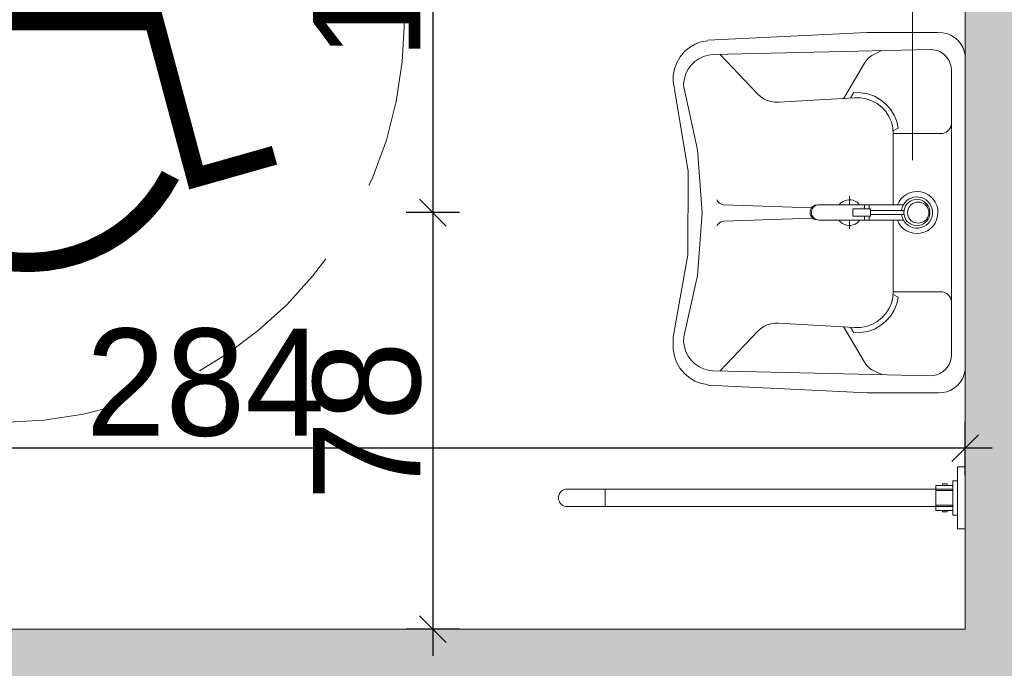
# Model space of a CAD drawing. Header units: millimetres. Extents: x 1962 to 3194, y -795 to -219.
# Tile 119 of 256: x 2519.79 to 2521.63, y -570.47 to -569.26. Entities that reach past the tile are written whole.
import ezdxf

# ---------------------------------------------------------------- set-up
doc = ezdxf.new("R2010")
doc.units = ezdxf.units.MM
doc.linetypes.add('HIDDEN', pattern=[9.525, 6.35, -3.175])
doc.layers.get('0').update_dxf_attribs({"lineweight": 5})
doc.layers.get('Defpoints').update_dxf_attribs({"lineweight": 9})
for name, color, linetype, lineweight in [('A_hatch nawierzchnia', 253, 'Continuous', 9), ('A_obiekty kontenery', 152, 'Continuous', 9), ('A_wymiary detale', 82, 'Continuous', 9), ('A_wyposażenie armatura sanitarna', 132, 'Continuous', 9), ('A_wyposażenie kanalizacja', 32, 'Continuous', 9)]:
    doc.layers.add(name, color=color, linetype=linetype, lineweight=lineweight)
doc.styles.add('wymiary pzt', font='txt')
doc.dimstyles.new('wymiary detale', dxfattribs={"dimtxt": 0.2, "dimasz": 0.05, "dimexe": 0.05, "dimexo": 0, "dimgap": 0.02, "dimtad": 1, "dimdec": 0, "dimlfac": 100, "dimzin": 0, "dimtxsty": 'wymiary pzt', "dimblk": 'OBLIQUE', "dimcen": 0.1, "dimdle": 0.05, "dimadec": 1, "dimazin": 0, "dimtfac": 1, "dimtmove": 0, "dimatfit": 3, "dimfxl": 0, "dimarcsym": 0})

# ---------------------------------------------------------------- blocks, each defined once
blk = doc.blocks.new('zw$61F7')
at = {"layer": 'A_wyposażenie armatura sanitarna'}
for p, q in [((-0.2858, 0), (-0.2937, -0.0002)), ((-0.2858, 0), (0.2858, 0)), ((0.2858, 0), (0.2937, -0.0002)), ((-0.322, -0.0138), (-0.3272, -0.0199)), ((-0.3159, -0.0086), (-0.322, -0.0138)), ((-0.309, -0.0046), (-0.3159, -0.0086)), ((-0.3016, -0.0017), (-0.309, -0.0046)), ((-0.2937, -0.0002), (-0.3016, -0.0017)), ((0.2937, -0.0002), (0.3016, -0.0017)), ((0.3016, -0.0017), (0.309, -0.0046)), ((0.309, -0.0046), (0.3159, -0.0086)), ((0.3159, -0.0086), (0.322, -0.0138)), ((0.322, -0.0138), (0.3272, -0.0199)), ((-0.3343, -0.0343), (-0.336, -0.0422)), ((-0.3314, -0.0268), (-0.3343, -0.0343)), ((-0.3272, -0.0199), (-0.3314, -0.0268)), ((-0.2936, -0.0374), (-0.289, -0.0334)), ((-0.289, -0.0334), (-0.2838, -0.0302)), ((-0.2838, -0.0302), (-0.2781, -0.0278)), ((-0.2781, -0.0278), (-0.2722, -0.0263)), ((-0.2722, -0.0263), (-0.2661, -0.0259)), ((-0.2661, -0.0259), (-0.2661, -0.0259)), ((0.2661, -0.0259), (-0.2661, -0.0259)), ((-0.1669, -0.0259), (-0.1635, -0.0262)), ((-0.1635, -0.0262), (-0.1603, -0.027)), ((-0.1603, -0.027), (-0.1573, -0.0285)), ((-0.1573, -0.0285), (-0.1545, -0.0304)), ((-0.1545, -0.0304), (-0.1522, -0.0328)), ((-0.1522, -0.0328), (-0.1503, -0.0356)), ((-0.1503, -0.0356), (-0.1488, -0.0387)), ((0.1488, -0.0387), (0.1503, -0.0356)), ((0.1503, -0.0356), (0.1522, -0.0328)), ((0.1522, -0.0328), (0.1545, -0.0304)), ((0.1545, -0.0304), (0.1573, -0.0285)), ((0.1573, -0.0285), (0.1603, -0.027)), ((0.1603, -0.027), (0.1635, -0.0262)), ((0.1635, -0.0262), (0.1669, -0.0259)), ((0.2661, -0.0259), (0.2722, -0.0263)), ((0.2722, -0.0263), (0.2781, -0.0278)), ((0.2781, -0.0278), (0.2838, -0.0302)), ((0.2838, -0.0302), (0.289, -0.0334)), ((0.289, -0.0334), (0.2936, -0.0374)), ((0.3272, -0.0199), (0.3314, -0.0268)), ((0.3314, -0.0268), (0.3343, -0.0343)), ((0.3343, -0.0343), (0.336, -0.0422)), ((-0.336, -0.0422), (-0.3364, -0.0503)), ((-0.3364, -0.0503), (-0.3364, -0.183)), ((-0.3364, -0.0503), (-0.3364, -0.0503)), ((-0.3042, -0.0591), (-0.3029, -0.0531)), ((-0.3029, -0.0531), (-0.3006, -0.0474)), ((-0.3006, -0.0474), (-0.2975, -0.0421)), ((-0.2975, -0.0421), (-0.2936, -0.0374)), ((-0.1488, -0.0387), (-0.148, -0.0419)), ((-0.148, -0.0419), (-0.1477, -0.0453)), ((-0.1477, -0.1342), (-0.1477, -0.0453)), ((-0.0195, -0.0562), (-0.0133, -0.0533)), ((-0.0133, -0.0533), (-0.0068, -0.0515)), ((-0.0068, -0.0515), (0, -0.0509)), ((0, -0.0509), (0.0068, -0.0514)), ((0.0068, -0.0514), (0.0133, -0.0531)), ((0.0133, -0.0531), (0.0195, -0.0559)), ((0.1477, -0.0453), (0.148, -0.0419)), ((0.1477, -0.1342), (0.1477, -0.0453)), ((0.148, -0.0419), (0.1488, -0.0387)), ((0.2936, -0.0374), (0.2975, -0.0421)), ((0.2975, -0.0421), (0.3006, -0.0474)), ((0.3006, -0.0474), (0.3029, -0.0531)), ((0.3029, -0.0531), (0.3042, -0.0591)), ((0.336, -0.0422), (0.3364, -0.0503)), ((0.3364, -0.0503), (0.3364, -0.183)), ((0.3364, -0.0503), (0.3364, -0.0503)), ((-0.3045, -0.0652), (-0.3042, -0.0591)), ((-0.3045, -0.0652), (-0.2956, -0.4703)), ((-0.0366, -0.0766), (-0.0337, -0.0705)), ((-0.0337, -0.0705), (-0.0298, -0.0649)), ((-0.0298, -0.0649), (-0.025, -0.0601)), ((-0.026, -0.0775), (-0.0235, -0.0732)), ((-0.025, -0.0601), (-0.0195, -0.0562)), ((-0.0235, -0.0732), (-0.0203, -0.0694)), ((-0.0203, -0.0694), (-0.0164, -0.0662)), ((-0.0186, -0.0745), (-0.0156, -0.0715)), ((-0.0164, -0.0662), (-0.0121, -0.0637)), ((-0.0156, -0.0715), (-0.0121, -0.069)), ((-0.015, -0.075), (-0.0126, -0.0725)), ((-0.0126, -0.0725), (-0.0098, -0.0705)), ((-0.0121, -0.0637), (-0.0074, -0.062)), ((-0.0121, -0.069), (-0.0082, -0.0672)), ((-0.0098, -0.0705), (-0.0067, -0.0691)), ((-0.0082, -0.0672), (-0.004, -0.0661)), ((-0.0074, -0.062), (-0.0025, -0.0611)), ((-0.0067, -0.0691), (-0.0034, -0.0682)), ((-0.004, -0.0661), (0.0003, -0.0658)), ((-0.0034, -0.0682), (0, -0.0679)), ((-0.0025, -0.0611), (0.0025, -0.061)), ((0, -0.0679), (0.0034, -0.0682)), ((0.0003, -0.0658), (0.0045, -0.0661)), ((0.0025, -0.061), (0.0074, -0.0618)), ((0.0034, -0.0682), (0.0067, -0.0691)), ((0.0045, -0.0661), (0.0087, -0.0672)), ((0.0067, -0.0691), (0.0098, -0.0705)), ((0.0074, -0.0618), (0.0121, -0.0635)), ((0.0087, -0.0672), (0.0126, -0.069)), ((0.0098, -0.0705), (0.0126, -0.0725)), ((0.0121, -0.0635), (0.0165, -0.0659)), ((0.0126, -0.069), (0.0161, -0.0715)), ((0.0126, -0.0725), (0.015, -0.075)), ((0.0161, -0.0715), (0.0192, -0.0745)), ((0.0165, -0.0659), (0.0204, -0.069)), ((0.0195, -0.0559), (0.0251, -0.0597)), ((0.0204, -0.069), (0.0237, -0.0727)), ((0.0237, -0.0727), (0.0263, -0.077)), ((0.0251, -0.0597), (0.03, -0.0645)), ((0.03, -0.0645), (0.034, -0.07)), ((0.034, -0.07), (0.0369, -0.0761)), ((0.3046, -0.0652), (0.2956, -0.4703)), ((0.3042, -0.0591), (0.3045, -0.0652)), ((0.3045, -0.0652), (0.3045, -0.0652)), ((-0.039, -0.0899), (-0.0384, -0.0832)), ((-0.0384, -0.0967), (-0.039, -0.0899)), ((-0.0384, -0.0832), (-0.0366, -0.0766)), ((-0.0288, -0.0921), (-0.0287, -0.0871)), ((-0.0287, -0.0871), (-0.0278, -0.0822)), ((-0.0278, -0.0822), (-0.026, -0.0775)), ((-0.0244, -0.0901), (-0.024, -0.0859)), ((-0.024, -0.0943), (-0.0244, -0.0901)), ((-0.024, -0.0859), (-0.0229, -0.0818)), ((-0.0229, -0.0818), (-0.0211, -0.0779)), ((-0.0211, -0.0779), (-0.0186, -0.0745)), ((-0.0196, -0.0878), (-0.0193, -0.0843)), ((-0.0193, -0.0912), (-0.0196, -0.0878)), ((-0.0193, -0.0843), (-0.0184, -0.081)), ((-0.0184, -0.0946), (-0.0193, -0.0912)), ((-0.0184, -0.081), (-0.017, -0.0778)), ((-0.017, -0.0778), (-0.015, -0.075)), ((0.015, -0.075), (0.017, -0.0778)), ((0.017, -0.0778), (0.0184, -0.081)), ((0.0184, -0.081), (0.0193, -0.0843)), ((0.0193, -0.0912), (0.0184, -0.0946)), ((0.0192, -0.0745), (0.0216, -0.0779)), ((0.0193, -0.0843), (0.0196, -0.0878)), ((0.0196, -0.0878), (0.0193, -0.0912)), ((0.0216, -0.0779), (0.0234, -0.0818)), ((0.0234, -0.0818), (0.0246, -0.0859)), ((0.0246, -0.0859), (0.0249, -0.0901)), ((0.0249, -0.0901), (0.0246, -0.0943)), ((0.0263, -0.077), (0.0282, -0.0816)), ((0.0282, -0.0816), (0.0292, -0.0865)), ((0.0294, -0.0915), (0.0287, -0.0964)), ((0.0292, -0.0865), (0.0294, -0.0915)), ((0.0369, -0.0761), (0.0388, -0.0826)), ((0.0388, -0.0826), (0.0395, -0.0894)), ((0.0395, -0.0894), (0.039, -0.0962)), ((-0.0367, -0.1033), (-0.0384, -0.0967)), ((-0.0339, -0.1094), (-0.0367, -0.1033)), ((-0.0301, -0.1151), (-0.0339, -0.1094)), ((-0.0281, -0.097), (-0.0288, -0.0921)), ((-0.0265, -0.1017), (-0.0281, -0.097)), ((-0.0241, -0.1061), (-0.0265, -0.1017)), ((-0.021, -0.1101), (-0.0241, -0.1061)), ((-0.0229, -0.0984), (-0.024, -0.0943)), ((-0.0211, -0.1023), (-0.0229, -0.0984)), ((-0.0186, -0.1058), (-0.0211, -0.1023)), ((-0.0173, -0.1134), (-0.021, -0.1101)), ((-0.0156, -0.1088), (-0.0186, -0.1058)), ((-0.017, -0.0977), (-0.0184, -0.0946)), ((-0.015, -0.1006), (-0.017, -0.0977)), ((-0.0121, -0.1112), (-0.0156, -0.1088)), ((-0.0126, -0.103), (-0.015, -0.1006)), ((-0.0098, -0.105), (-0.0126, -0.103)), ((-0.0067, -0.1065), (-0.0098, -0.105)), ((-0.0034, -0.1074), (-0.0067, -0.1065)), ((0, -0.1077), (-0.0034, -0.1074)), ((0.0034, -0.1074), (0, -0.1077)), ((0.0067, -0.1065), (0.0034, -0.1074)), ((0.0098, -0.105), (0.0067, -0.1065)), ((0.0126, -0.103), (0.0098, -0.105)), ((0.015, -0.1006), (0.0126, -0.103)), ((0.0161, -0.1088), (0.0126, -0.1112)), ((0.017, -0.0977), (0.015, -0.1006)), ((0.0192, -0.1058), (0.0161, -0.1088)), ((0.0184, -0.0946), (0.017, -0.0977)), ((0.0219, -0.1096), (0.0183, -0.113)), ((0.0216, -0.1023), (0.0192, -0.1058)), ((0.0234, -0.0984), (0.0216, -0.1023)), ((0.0249, -0.1056), (0.0219, -0.1096)), ((0.0246, -0.0943), (0.0234, -0.0984)), ((0.0272, -0.1012), (0.0249, -0.1056)), ((0.0287, -0.0964), (0.0272, -0.1012)), ((0.0347, -0.109), (0.0309, -0.1146)), ((0.0374, -0.1028), (0.0347, -0.109)), ((0.039, -0.0962), (0.0374, -0.1028)), ((-0.1822, -0.1328), (-0.1703, -0.1279)), ((-0.1703, -0.1279), (-0.1577, -0.1251)), ((-0.1577, -0.1251), (-0.1529, -0.1344)), ((-0.0253, -0.1199), (-0.0301, -0.1151)), ((-0.0198, -0.1239), (-0.0253, -0.1199)), ((-0.0137, -0.1268), (-0.0198, -0.1239)), ((-0.0131, -0.1161), (-0.0173, -0.1134)), ((-0.0138, -0.1157), (-0.0138, -0.2725)), ((-0.0085, -0.1179), (-0.0131, -0.1161)), ((-0.0082, -0.113), (-0.0121, -0.1112)), ((-0.0036, -0.119), (-0.0085, -0.1179)), ((-0.004, -0.1141), (-0.0082, -0.113)), ((0.0003, -0.1145), (-0.004, -0.1141)), ((-0.0036, -0.1145), (-0.0036, -0.1769)), ((0.0045, -0.1141), (0.0003, -0.1145)), ((0.0041, -0.1145), (0.0041, -0.1769)), ((0.0087, -0.113), (0.0045, -0.1141)), ((0.0095, -0.1178), (0.0047, -0.1189)), ((0.0047, -0.1189), (0.0047, -0.1189)), ((0.0126, -0.1112), (0.0087, -0.113)), ((0.0141, -0.1158), (0.0095, -0.1178)), ((0.0183, -0.113), (0.0141, -0.1158)), ((0.0147, -0.1155), (0.0147, -0.273)), ((0.0208, -0.1236), (0.0147, -0.1266)), ((0.0147, -0.1266), (0.0147, -0.1266)), ((0.0262, -0.1196), (0.0208, -0.1236)), ((0.0309, -0.1146), (0.0262, -0.1196)), ((0.1578, -0.1251), (0.1529, -0.1344)), ((0.1578, -0.1251), (0.1703, -0.1279)), ((0.1703, -0.1279), (0.1822, -0.1328)), ((-0.2028, -0.1482), (-0.1931, -0.1396)), ((-0.1931, -0.1396), (-0.1822, -0.1328)), ((-0.1885, -0.1483), (-0.1793, -0.1423)), ((-0.1793, -0.1423), (-0.1693, -0.1378)), ((-0.1693, -0.1378), (-0.1586, -0.1351)), ((-0.1586, -0.1351), (-0.1477, -0.1342)), ((-0.1477, -0.1342), (-0.0138, -0.1342)), ((0.1477, -0.1342), (0.014, -0.1342)), ((0.1477, -0.1342), (0.1586, -0.1351)), ((0.1586, -0.1351), (0.1693, -0.1378)), ((0.1693, -0.1378), (0.1793, -0.1423)), ((0.1793, -0.1423), (0.1886, -0.1483)), ((0.1822, -0.1328), (0.1931, -0.1396)), ((0.1931, -0.1396), (0.2028, -0.1482)), ((-0.2936, -0.1742), (-0.3025, -0.1555)), ((-0.2173, -0.1696), (-0.2109, -0.1583)), ((-0.2109, -0.1583), (-0.2028, -0.1482)), ((-0.2088, -0.1743), (-0.2035, -0.1645)), ((-0.2035, -0.1645), (-0.1967, -0.1558)), ((-0.1967, -0.1558), (-0.1885, -0.1483)), ((0.1886, -0.1483), (0.1967, -0.1558)), ((0.1967, -0.1558), (0.2035, -0.1645)), ((0.2028, -0.1482), (0.2109, -0.1583)), ((0.2035, -0.1645), (0.2088, -0.1743)), ((0.2109, -0.1583), (0.2173, -0.1696)), ((0.2936, -0.1742), (0.3025, -0.1555)), ((-0.3219, -0.4802), (-0.3364, -0.183)), ((-0.2895, -0.1796), (-0.2936, -0.1742)), ((-0.2847, -0.1842), (-0.2895, -0.1796)), ((-0.224, -0.1947), (-0.2217, -0.1819)), ((-0.2217, -0.1819), (-0.2173, -0.1696)), ((-0.2125, -0.1847), (-0.2088, -0.1743)), ((-0.0064, -0.1796), (-0.0142, -0.1796)), ((-0.0064, -0.1769), (-0.0064, -0.2098)), ((0.0073, -0.1769), (-0.0064, -0.1769)), ((0.0073, -0.2098), (0.0073, -0.1769)), ((0.0073, -0.1796), (0.0147, -0.1796)), ((0.2088, -0.1743), (0.2125, -0.1847)), ((0.2173, -0.1696), (0.2217, -0.1819)), ((0.2217, -0.1819), (0.224, -0.1947)), ((0.2847, -0.1842), (0.2896, -0.1796)), ((0.2896, -0.1796), (0.2936, -0.1742)), ((0.3364, -0.183), (0.3219, -0.4802)), ((-0.2792, -0.1881), (-0.2847, -0.1842)), ((-0.2127, -0.2275), (-0.2792, -0.1881)), ((-0.2242, -0.2078), (-0.224, -0.1947)), ((-0.2146, -0.2068), (-0.2145, -0.1957)), ((-0.2145, -0.1957), (-0.2125, -0.1847)), ((-0.0215, -0.2056), (-0.0194, -0.2021)), ((-0.0194, -0.2021), (-0.0167, -0.199)), ((-0.0167, -0.199), (-0.0135, -0.1965)), ((-0.0064, -0.1881), (-0.0142, -0.1881)), ((0.0073, -0.1881), (0.0147, -0.1881)), ((0.014, -0.1971), (0.0166, -0.1989)), ((0.0166, -0.1989), (0.0193, -0.202)), ((0.0193, -0.202), (0.0214, -0.2055)), ((0.2125, -0.1847), (0.2145, -0.1957)), ((0.2127, -0.2275), (0.2792, -0.1881)), ((0.2145, -0.1957), (0.2146, -0.2068)), ((0.224, -0.1947), (0.2242, -0.2078)), ((0.2792, -0.1881), (0.2847, -0.1842)), ((-0.2242, -0.2078), (-0.2141, -0.2142)), ((-0.2065, -0.3485), (-0.2146, -0.2068)), ((-0.0305, -0.2163), (-0.0138, -0.2163)), ((-0.024, -0.2174), (-0.0238, -0.2133)), ((-0.0235, -0.2214), (-0.024, -0.2174)), ((-0.0238, -0.2133), (-0.023, -0.2093)), ((-0.023, -0.2093), (-0.0215, -0.2056)), ((-0.0064, -0.2098), (0.0073, -0.2098)), ((0.014, -0.2163), (0.0305, -0.2163)), ((0.0214, -0.2055), (0.023, -0.2092)), ((0.023, -0.2092), (0.0238, -0.2132)), ((0.024, -0.2173), (0.0235, -0.2213)), ((0.0238, -0.2132), (0.024, -0.2173)), ((0.2065, -0.3485), (0.2146, -0.2068)), ((0.2242, -0.2078), (0.2142, -0.2142)), ((0.2146, -0.2068), (0.2146, -0.2068)), ((-0.0223, -0.2253), (-0.0235, -0.2214)), ((-0.0205, -0.229), (-0.0223, -0.2253)), ((-0.018, -0.2322), (-0.0205, -0.229)), ((-0.0151, -0.2351), (-0.018, -0.2322)), ((0.0181, -0.2322), (0.0152, -0.235)), ((0.0205, -0.2289), (0.0181, -0.2322)), ((0.0223, -0.2252), (0.0205, -0.2289)), ((0.0235, -0.2213), (0.0223, -0.2252)), ((-0.0136, -0.2754), (-0.0138, -0.273)), ((-0.0129, -0.2778), (-0.0136, -0.2754)), ((0.0145, -0.2754), (0.0138, -0.2778)), ((0.0147, -0.273), (0.0145, -0.2754)), ((-0.01, -0.2856), (-0.0159, -0.4512)), ((-0.013, -0.2776), (-0.013, -0.2807)), ((-0.013, -0.2807), (-0.013, -0.2807)), ((-0.0119, -0.2829), (-0.013, -0.2807)), ((-0.0119, -0.2801), (-0.0129, -0.2778)), ((-0.0105, -0.2821), (-0.0119, -0.2801)), ((-0.0104, -0.2848), (-0.0119, -0.2829)), ((-0.0087, -0.2839), (-0.0105, -0.2821)), ((-0.0086, -0.2865), (-0.0104, -0.2848)), ((-0.0067, -0.2853), (-0.0087, -0.2839)), ((-0.0066, -0.2878), (-0.0086, -0.2865)), ((-0.0044, -0.2864), (-0.0067, -0.2853)), ((-0.0044, -0.2888), (-0.0066, -0.2878)), ((-0.002, -0.287), (-0.0044, -0.2864)), ((-0.002, -0.2894), (-0.0044, -0.2888)), ((0.0004, -0.2872), (-0.002, -0.287)), ((0.0004, -0.2896), (-0.002, -0.2894)), ((0.0029, -0.287), (0.0004, -0.2872)), ((0.0029, -0.2894), (0.0004, -0.2896)), ((0.0053, -0.2864), (0.0029, -0.287)), ((0.0052, -0.2888), (0.0029, -0.2894)), ((0.0075, -0.2878), (0.0052, -0.2888)), ((0.0076, -0.2853), (0.0053, -0.2864)), ((0.0095, -0.2865), (0.0075, -0.2878)), ((0.0096, -0.2839), (0.0076, -0.2853)), ((0.0092, -0.2865), (0.0147, -0.4512)), ((0.0113, -0.2848), (0.0095, -0.2865)), ((0.0114, -0.2821), (0.0096, -0.2839)), ((0.0128, -0.2829), (0.0113, -0.2848)), ((0.0128, -0.2801), (0.0114, -0.2821)), ((0.0138, -0.2778), (0.0128, -0.2801)), ((0.0139, -0.2807), (0.0128, -0.2829)), ((0.0139, -0.2776), (0.0139, -0.2807)), ((-0.2066, -0.3556), (-0.2065, -0.3485)), ((0.2066, -0.3556), (0.2065, -0.3485)), ((-0.2097, -0.3695), (-0.2076, -0.3627)), ((-0.2076, -0.3627), (-0.2066, -0.3556)), ((0.2077, -0.3627), (0.2066, -0.3556)), ((0.2097, -0.3695), (0.2077, -0.3627)), ((-0.2215, -0.3872), (-0.2168, -0.3819)), ((-0.2168, -0.3819), (-0.2128, -0.376)), ((-0.2128, -0.376), (-0.2097, -0.3695)), ((0.2128, -0.376), (0.2097, -0.3695)), ((0.2168, -0.3819), (0.2128, -0.376)), ((0.2215, -0.3872), (0.2168, -0.3819)), ((-0.2958, -0.4581), (-0.2215, -0.3872)), ((0.2958, -0.4581), (0.2215, -0.3872)), ((-0.0188, -0.4587), (-0.0206, -0.4607)), ((-0.0174, -0.4564), (-0.0188, -0.4587)), ((-0.0165, -0.4539), (-0.0174, -0.4564)), ((-0.0159, -0.4513), (-0.0165, -0.4539)), ((0.0147, -0.4513), (0.0147, -0.4513)), ((0.0153, -0.4539), (0.0147, -0.4513)), ((0.0163, -0.4564), (0.0153, -0.4539)), ((0.0176, -0.4587), (0.0163, -0.4564)), ((0.0194, -0.4607), (0.0176, -0.4587)), ((-0.2956, -0.4703), (-0.2943, -0.4797)), ((-0.0227, -0.4623), (-0.025, -0.4636)), ((-0.0206, -0.4607), (-0.0227, -0.4623)), ((0.0215, -0.4623), (0.0194, -0.4607)), ((0.0238, -0.4636), (0.0215, -0.4623)), ((0.2956, -0.4703), (0.2943, -0.4797)), ((-0.3211, -0.4806), (-0.3211, -0.4806)), ((-0.3188, -0.4928), (-0.3211, -0.4806)), ((-0.3144, -0.5045), (-0.3188, -0.4928)), ((-0.2943, -0.4797), (-0.2916, -0.4887)), ((-0.2916, -0.4887), (-0.2875, -0.4972)), ((-0.1174, -0.5), (-0.0002, -0.4913)), ((-0.0002, -0.4913), (0.117, -0.4996)), ((0.2916, -0.4887), (0.2875, -0.4972)), ((0.2943, -0.4797), (0.2916, -0.4887)), ((0.3188, -0.4927), (0.3144, -0.5043)), ((0.3211, -0.4806), (0.3188, -0.4927)), ((-0.308, -0.5152), (-0.3144, -0.5045)), ((-0.2875, -0.4972), (-0.2821, -0.505)), ((-0.2821, -0.505), (-0.2755, -0.5117)), ((-0.2755, -0.5117), (-0.268, -0.5172)), ((-0.2321, -0.5254), (-0.1174, -0.5)), ((0.117, -0.4996), (0.2318, -0.5247)), ((0.2755, -0.5117), (0.268, -0.5172)), ((0.2821, -0.5049), (0.2755, -0.5117)), ((0.2875, -0.4972), (0.2821, -0.5049)), ((0.3144, -0.5043), (0.3082, -0.515)), ((-0.2999, -0.5246), (-0.308, -0.5152)), ((-0.2903, -0.5326), (-0.2999, -0.5246)), ((-0.2794, -0.5387), (-0.2903, -0.5326)), ((-0.268, -0.5172), (-0.2596, -0.5215)), ((-0.2596, -0.5215), (-0.2507, -0.5243)), ((-0.2507, -0.5243), (-0.2415, -0.5256)), ((-0.2415, -0.5256), (-0.2321, -0.5254)), ((-0.2322, -0.545), (-0.0787, -0.5181)), ((-0.0787, -0.5181), (0.0771, -0.5174)), ((0.0771, -0.5174), (0.2308, -0.5428)), ((0.2318, -0.5247), (0.2318, -0.5247)), ((0.2415, -0.5256), (0.2321, -0.5254)), ((0.2507, -0.5243), (0.2415, -0.5256)), ((0.2596, -0.5215), (0.2507, -0.5243)), ((0.268, -0.5172), (0.2596, -0.5215)), ((0.2907, -0.5323), (0.2799, -0.5385)), ((0.3002, -0.5244), (0.2907, -0.5323)), ((0.3082, -0.515), (0.3002, -0.5244)), ((-0.2677, -0.5429), (-0.2794, -0.5387)), ((-0.2554, -0.545), (-0.2677, -0.5429)), ((-0.243, -0.545), (-0.2554, -0.545)), ((-0.243, -0.545), (-0.2322, -0.545)), ((0.2316, -0.543), (0.2316, -0.543)), ((0.2438, -0.5451), (0.2316, -0.543)), ((0.2562, -0.545), (0.2438, -0.5451)), ((0.2683, -0.5427), (0.2562, -0.545)), ((0.2799, -0.5385), (0.2683, -0.5427))]:
    blk.add_line(p, q, dxfattribs=at)
blk = doc.blocks.new('zw$8495')
at = {"layer": 'A_wyposażenie armatura sanitarna'}
for p, q in [((0, -0.0577), (0, 0.0577)), ((0, 0.0577), (0.0144, 0.0577)), ((0.0144, 0.0577), (0.0144, -0.0577)), ((0.0144, 0.0321), (0.0232, 0.0321)), ((0.0144, -0.0321), (0.0144, 0.0321)), ((0.0232, 0.0321), (0.0232, -0.0321)), ((0.0548, 0.0234), (0.0232, 0.0234)), ((0.0232, 0.0234), (0.0232, 0.0163)), ((0.0423, 0.0263), (0.0338, 0.0263)), ((0.0338, 0.0263), (0.0338, 0.0234)), ((0.0338, 0.0234), (0.0423, 0.0234)), ((0.0423, 0.0234), (0.0423, 0.0263)), ((0.0548, 0.0163), (0.0548, 0.0234)), ((0.0232, 0.0163), (0.6721, 0.0163)), ((0.0232, 0.0163), (0.0548, 0.0163)), ((0.0548, 0.0135), (0.0232, 0.0135)), ((0.0548, -0.0163), (0.0548, 0.0163)), ((0.6721, -0.0163), (0.6721, 0.0163)), ((0.6721, 0.0163), (0.743, 0.0163)), ((0.743, 0.0163), (0.7458, 0.0161)), ((0.7458, 0.0161), (0.7485, 0.0154)), ((0.7485, 0.0154), (0.7511, 0.0142)), ((0.7511, 0.0142), (0.7535, 0.0125)), ((0.7535, 0.0125), (0.7555, 0.0105)), ((0.7555, 0.0105), (0.7571, 0.0082)), ((0.7571, 0.0082), (0.7583, 0.0056)), ((0.7583, 0.0056), (0.759, 0.0028)), ((0.759, 0.0028), (0.7593, 0)), ((0.0548, -0.0135), (0.0232, -0.0135)), ((0.0232, -0.0163), (0.6721, -0.0163)), ((0.0232, -0.0163), (0.0548, -0.0163)), ((0.0232, -0.0234), (0.0232, -0.0163)), ((0.0548, -0.0163), (0.0548, -0.0234)), ((0.6721, -0.0163), (0.743, -0.0163)), ((0.7458, -0.0161), (0.743, -0.0163)), ((0.7485, -0.0154), (0.7458, -0.0161)), ((0.7511, -0.0142), (0.7485, -0.0154)), ((0.7535, -0.0125), (0.7511, -0.0142)), ((0.7555, -0.0105), (0.7535, -0.0125)), ((0.7571, -0.0082), (0.7555, -0.0105)), ((0.7583, -0.0056), (0.7571, -0.0082)), ((0.759, -0.0028), (0.7583, -0.0056)), ((0.7593, 0), (0.759, -0.0028)), ((0.0232, -0.0321), (0.0144, -0.0321)), ((0.0548, -0.0234), (0.0232, -0.0234)), ((0.0338, -0.0234), (0.0423, -0.0234)), ((0.0338, -0.0263), (0.0338, -0.0234)), ((0.0423, -0.0263), (0.0338, -0.0263)), ((0.0423, -0.0234), (0.0423, -0.0263)), ((0.0144, -0.0577), (0, -0.0577))]:
    blk.add_line(p, q, dxfattribs=at)
blk = doc.blocks.new('zw$C7DC')
at = {"layer": 'A_wyposażenie armatura sanitarna', "const_width": 0.08}
blk.add_lwpolyline([(-0.0722, 0.4782, 1), (0.0078, 0.4782, 1)], format="xyb", close=True, dxfattribs=at)
at = {"layer": 'A_wyposażenie armatura sanitarna', "const_width": 0.036}
for points in [[(-0.0942, 0.4811), (0, 0), (0.2825, 0), (0.361, -0.2928), (0.5075, -0.2513)], [(-0.0253, 0.1292), (0.1812, 0.1292)]]:
    blk.add_lwpolyline(points, dxfattribs=at)
blk.add_lwpolyline([(-0.1071, 0.1073, 1.327445), (0.3132, -0.2888, 1.327445)], format="xyb", dxfattribs=at)
at = {"layer": 'A_wyposażenie armatura sanitarna', "linetype": 'HIDDEN', "ltscale": 0.05}
blk.add_circle((0, 0), 0.75, dxfattribs=at)
blk = doc.blocks.new('zw$EC30')
at = {"layer": 'A_hatch nawierzchnia'}
h = blk.add_hatch(color=256, dxfattribs=at)
h.dxf.hatch_style = 1
h.paths.add_polyline_path([(-9.227, -43.552), (-9.227, -42.343), (-9.131, -42.343), (-9.131, -43.456), (-6.294, -43.456), (-6.294, -41.21), (-9.131, -41.21), (-9.131, -41.323), (-9.227, -41.323), (-9.227, -41.114), (-6.198, -41.114), (-6.198, -43.552)])
at = {"layer": 'A_obiekty kontenery'}
blk.add_lwpolyline([(-9.131, -42.343), (-9.131, -43.456), (-6.294, -43.456), (-6.294, -41.21), (-9.131, -41.21), (-9.131, -41.323)], dxfattribs=at)
at = {"layer": 'A_wyposażenie kanalizacja'}
blk.add_lwpolyline([(-6.3927, -42.58), (-6.3927, -41.2582), (-0.08, -41.2582)], dxfattribs=at)
at = {"layer": 'A_wyposażenie armatura sanitarna'}
blk.add_blockref('zw$C7DC', (-8.0909, -42.3198), dxfattribs=at)
at = {"layer": 'A_wyposażenie armatura sanitarna', "xscale": -1, "rotation": 270}
blk.add_blockref('zw$61F7', (-6.294, -42.6782), dxfattribs=at)
at = {"layer": 'A_wyposażenie armatura sanitarna', "xscale": -1}
blk.add_blockref('zw$8495', (-6.294, -43.2108), dxfattribs=at)
blk = doc.blocks.new('_Oblique')
at = {"color": 0, "linetype": 'ByBlock', "lineweight": -2}
blk.add_line((-0.5, -0.5), (0.5, 0.5), dxfattribs=at)
blk = doc.blocks.new('*D1123')
at = {"layer": 'A_wymiary detale', "color": 0, "lineweight": -2}
for p, q in [((2518.7173, -570.1127), (2518.7173, -570.0127)), ((2521.5543, -570.1127), (2521.5543, -570.0127)), ((2521.6043, -570.0627), (2518.6673, -570.0627))]:
    blk.add_line(p, q, dxfattribs=at)
at = {"layer": 'Defpoints', "color": 0}
for p in [(2518.7173, -570.0627), (2518.7173, -570.4006), (2521.5543, -570.4006)]:
    blk.add_point(p, dxfattribs=at)
at = {"layer": 'A_wymiary detale', "color": 0, "lineweight": -2, "xscale": 0.05, "yscale": 0.05, "zscale": 0.05, "rotation": 180}
blk.add_blockref('_Oblique', (2518.7173, -570.0627), dxfattribs=at)
at = {"layer": 'A_wymiary detale', "color": 0, "lineweight": -2, "xscale": 0.05, "yscale": 0.05, "zscale": 0.05}
blk.add_blockref('_Oblique', (2521.5543, -570.0627), dxfattribs=at)
at = {"layer": 'A_wymiary detale', "color": 0, "insert": (2520.1358, -569.9407), "char_height": 0.2, "attachment_point": 5, "style": 'wymiary pzt'}
blk.add_mtext('284', dxfattribs=at)
blk = doc.blocks.new('*D1124')
at = {"layer": 'A_wymiary detale', "color": 0, "lineweight": -2}
for p, q in [((2519.4629, -568.1046), (2519.4629, -570.4506)), ((2519.5129, -568.1546), (2519.4129, -568.1546)), ((2519.5129, -570.4006), (2519.4129, -570.4006))]:
    blk.add_line(p, q, dxfattribs=at)
at = {"layer": 'Defpoints', "color": 0}
for p in [(2521.5543, -568.1546), (2519.4629, -570.4006), (2521.5543, -570.4006)]:
    blk.add_point(p, dxfattribs=at)
at = {"layer": 'A_wymiary detale', "color": 0, "lineweight": -2, "xscale": 0.05, "yscale": 0.05, "zscale": 0.05}
for p, rotation in [((2519.4629, -568.1546), 90), ((2519.4629, -570.4006), 270)]:
    blk.add_blockref('_Oblique', p, dxfattribs=dict(at, rotation=rotation))
at = {"layer": 'A_wymiary detale', "color": 0, "insert": (2519.3408, -569.2776), "char_height": 0.2, "attachment_point": 5, "rotation": 90, "style": 'wymiary pzt'}
blk.add_mtext('225', dxfattribs=at)
blk = doc.blocks.new('*D1129')
at = {"layer": 'A_wymiary detale', "color": 0, "lineweight": -2}
for p, q in [((2520.5604, -568.5546), (2520.5604, -569.6728)), ((2520.6104, -568.6046), (2520.5104, -568.6046)), ((2520.6104, -569.6228), (2520.5104, -569.6228))]:
    blk.add_line(p, q, dxfattribs=at)
at = {"layer": 'Defpoints', "color": 0}
for p in [(2521.5543, -568.6046), (2520.5604, -569.6228), (2521.5543, -569.6228)]:
    blk.add_point(p, dxfattribs=at)
at = {"layer": 'A_wymiary detale', "color": 0, "lineweight": -2, "xscale": 0.05, "yscale": 0.05, "zscale": 0.05}
for p, rotation in [((2520.5604, -568.6046), 90), ((2520.5604, -569.6228), 270)]:
    blk.add_blockref('_Oblique', p, dxfattribs=dict(at, rotation=rotation))
at = {"layer": 'A_wymiary detale', "color": 0, "insert": (2520.4383, -569.1137), "char_height": 0.2, "attachment_point": 5, "rotation": 90, "style": 'wymiary pzt'}
blk.add_mtext('102', dxfattribs=at)
blk = doc.blocks.new('*D1130')
at = {"layer": 'A_wymiary detale', "color": 0, "lineweight": -2}
for p, q in [((2520.5604, -569.5728), (2520.5604, -570.4506)), ((2520.6104, -569.6228), (2520.5104, -569.6228)), ((2520.6104, -570.4006), (2520.5104, -570.4006))]:
    blk.add_line(p, q, dxfattribs=at)
at = {"layer": 'Defpoints', "color": 0}
for p in [(2521.5543, -569.6228), (2520.5604, -570.4006), (2521.5543, -570.4006)]:
    blk.add_point(p, dxfattribs=at)
at = {"layer": 'A_wymiary detale', "color": 0, "lineweight": -2, "xscale": 0.05, "yscale": 0.05, "zscale": 0.05}
for p, rotation in [((2520.5604, -569.6228), 90), ((2520.5604, -570.4006), 270)]:
    blk.add_blockref('_Oblique', p, dxfattribs=dict(at, rotation=rotation))
at = {"layer": 'A_wymiary detale', "color": 0, "insert": (2520.4383, -570.0117), "char_height": 0.2, "attachment_point": 5, "rotation": 90, "style": 'wymiary pzt'}
blk.add_mtext('78', dxfattribs=at)

msp = doc.modelspace()

# ---------------------------------------------------------------- block references
msp.add_blockref('zw$EC30', (2527.8483, -526.9446))

# ---------------------------------------------------------------- dimensions: what is measured, and where the dimension line sits
at = {"layer": 'A_wymiary detale'}
for p1, p2, distance, picture, middle in [((2521.5543, -568.1546), (2521.5543, -570.4006), -2.0914, '*D1124', (2519.3408, -569.2776)), ((2521.5543, -570.4006), (2518.7173, -570.4006), -0.3379, '*D1123', (2520.1358, -569.9407))]:
    dim = msp.add_aligned_dim(p1=p1, p2=p2, distance=distance, dimstyle='wymiary detale', dxfattribs=at)
    dim.commit()
    dim.dimension.update_dxf_attribs({"geometry": picture, "text_midpoint": middle})
for base, p1, p2, picture, middle in [((2520.5604, -569.6228), (2521.5543, -568.6046), (2521.5543, -569.6228), '*D1129', (2520.4383, -569.1137)), ((2520.5604, -570.4006), (2521.5543, -569.6228), (2521.5543, -570.4006), '*D1130', (2520.4383, -570.0117))]:
    dim = msp.add_linear_dim(base=base, p1=p1, p2=p2, angle=270, dimstyle='wymiary detale', override={"dimtmove": 1}, dxfattribs=at)
    dim.commit()
    dim.dimension.update_dxf_attribs({"geometry": picture, "text_midpoint": middle})

doc.saveas('drawing.dxf')
